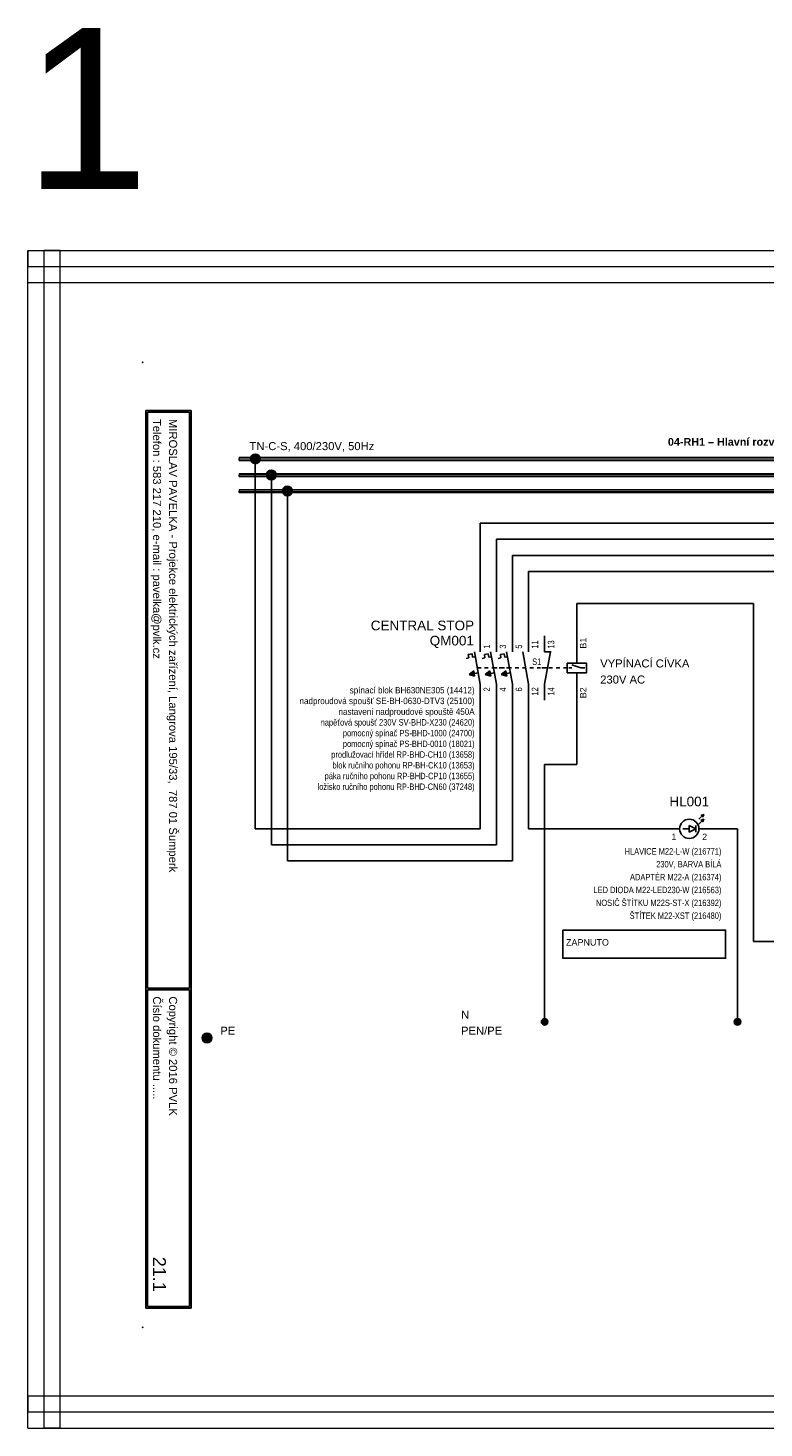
# Model space of a CAD drawing. Extents: x -1130 to 2703, y 1069 to 2560.
# Tile 4 of 31: x -386 to -157, y 2124 to 2560. Entities that reach past the tile are written whole.
import ezdxf
from ezdxf.enums import TextEntityAlignment as Align

# ---------------------------------------------------------------- set-up
doc = ezdxf.new("R2010")
doc.units = 0
doc.header["$MEASUREMENT"] = 0
doc.linetypes.add('DASHED', pattern=[0.564444, 0.282222, -0.282222])
for name, color, linetype in [('1-KRESBA', 7, 'Continuous'), ('__10-Popisy', 220, 'Continuous'), ('__Bílá', 7, 'Continuous'), ('__Oranžová', 30, 'Continuous'), ('__Rudá 010', 10, 'Continuous'), ('__Svmodrá', 4, 'Continuous'), ('__Vínová 220', 220, 'Continuous'), ('__Zelená', 3, 'Continuous'), ('__Černá 250', 7, 'Continuous')]:
    doc.layers.add(name, color=color, linetype=linetype)
doc.styles.add('Arial', font='arial.ttf')

# ---------------------------------------------------------------- blocks, each defined once
blk = doc.blocks.new('L0001A02')
at = {"linetype": 'Continuous'}
h = blk.add_hatch(color=256, dxfattribs=at)
edge = h.paths.add_edge_path()
edge.add_arc((0, 0), 1.5, 0, 360)
blk.add_circle((0, 0), 1.5)
blk = doc.blocks.new('FEVA1606')
at = {"linetype": 'Continuous'}
for points in [[(-3.5, -2), (-2.06, -0.92), (-1.77, -2.5)], [(1.5, -2), (2.94, -0.92), (3.23, -2.5)], [(6.5, -2), (7.94, -0.92), (8.23, -2.5)]]:
    blk.add_hatch(color=256, dxfattribs=at).paths.add_polyline_path(points)
for p, q in [((0, 5), (0, 10)), ((5, 5), (5, 10)), ((10, 5), (10, 10)), ((-1.82, 5), (0, -5)), ((3.18, 5), (5, -5)), ((8.18, 5), (10, -5)), ((-4.45, 2.96), (-3.57, 3.12)), ((-3.75, 4.14), (-2.56, 4.35)), ((-3.75, 4.14), (-3.57, 3.12)), ((-2.56, 4.35), (-2.38, 3.34)), ((-2.38, 3.34), (-1.54, 3.49)), ((0.55, 2.96), (1.43, 3.12)), ((1.25, 4.14), (2.44, 4.35)), ((1.25, 4.14), (1.43, 3.12)), ((2.44, 4.35), (2.62, 3.34)), ((2.62, 3.34), (3.46, 3.49)), ((5.55, 2.96), (6.43, 3.12)), ((6.25, 4.14), (7.44, 4.35)), ((6.25, 4.14), (6.43, 3.12)), ((7.44, 4.35), (7.62, 3.34)), ((7.62, 3.34), (8.46, 3.49)), ((-3.5, -2), (-2.06, -0.92)), ((-3.5, -2), (-0.64, -1.48)), ((-3.5, -2), (-1.77, -2.5)), ((-2.06, -0.92), (-1.77, -2.5)), ((1.5, -2), (2.94, -0.92)), ((1.5, -2), (4.36, -1.48)), ((1.5, -2), (3.23, -2.5)), ((2.94, -0.92), (3.23, -2.5)), ((6.5, -2), (7.94, -0.92)), ((6.5, -2), (9.36, -1.48)), ((6.5, -2), (8.23, -2.5)), ((7.94, -0.92), (8.23, -2.5)), ((0, -5), (0, -10)), ((5, -5), (5, -10)), ((10, -5), (10, -10))]:
    blk.add_line(p, q)
at = {"linetype": 'DASHED', "ltscale": 4}
blk.add_line((-0.91, 0), (9.09, 0), dxfattribs=at)
at = {"style": 'Arial'}
blk.add_attdef('POPIS', text='', height=3, dxfattribs=at).set_placement((-2, 7), align=Align.RIGHT)
at = {"style": 'Arial', "width": 0.8}
for tag, p in [('NO1', (3, 6)), ('NO2', (8, 6)), ('NO3', (13, 6))]:
    blk.add_attdef(tag, p, '', height=2, rotation=90, dxfattribs=at)
for tag, p in [('TYP', (-2, -9)), ('PROUD', (-2, -13)), ('DOPLŇ1', (-2, -17)), ('DOPLŇ2', (-2, -21))]:
    blk.add_attdef(tag, text='', height=2, dxfattribs=at).set_placement(p, align=Align.RIGHT)
for tag, p in [('CO1', (3, -6)), ('CO2', (8, -6)), ('CO3', (13, -6))]:
    blk.add_attdef(tag, text='', height=2, rotation=90, dxfattribs=at).set_placement(p, align=Align.RIGHT)
blk = doc.blocks.new('FEVA2057')
for p, q in [((0, 5), (0, 10)), ((5, 5), (5, 10)), ((-1.82, 5), (0, -5)), ((6.82, 5), (5, -5)), ((5, 5), (7, 5)), ((0, -5), (0, -10)), ((5, -5), (5, -10))]:
    blk.add_line(p, q)
at = {"linetype": 'DASHED', "ltscale": 4}
blk.add_line((-10.91, 0), (5.91, 0), dxfattribs=at)
at = {"style": 'Arial', "width": 0.8}
for tag, p in [('NO1', (3, 6)), ('NC2', (8, 6))]:
    blk.add_attdef(tag, p, '', height=2, rotation=90, dxfattribs=at)
for tag, p in [('CO1', (3, -6)), ('CO2', (8, -6))]:
    blk.add_attdef(tag, text='', height=2, rotation=90, dxfattribs=at).set_placement(p, align=Align.RIGHT)
for tag, p in [('TYP', (10, -9)), ('DOPLŇ1', (10, -13)), ('DOPLŇ2', (10, -17))]:
    blk.add_attdef(tag, p, '', height=2, dxfattribs=at)
blk = doc.blocks.new('V0085A01')
h = blk.add_hatch(color=256)
edge = h.paths.add_edge_path()
edge.add_arc((0, 0), 1, 0, 360)
blk.add_circle((0, 0), 1)
blk = doc.blocks.new('*X10')
at = {"color": 0, "linetype": 'Continuous'}
for p, q in [((988.84, 4312.56), (989.14, 4312.86)), ((988.86, 4312.54), (989.21, 4312.89)), ((988.88, 4312.52), (989.28, 4312.92)), ((988.9, 4312.5), (989.35, 4312.94)), ((988.93, 4312.47), (989.42, 4312.97)), ((988.95, 4312.45), (989.5, 4313)), ((988.97, 4312.43), (989.47, 4312.93)), ((988.99, 4312.41), (989.45, 4312.86)), ((989.36, 4312.63), (989.13, 4312.86)), ((989.37, 4312.66), (989.16, 4312.87)), ((989.38, 4312.69), (989.19, 4312.88)), ((989.4, 4312.73), (989.23, 4312.9)), ((989.41, 4312.76), (989.26, 4312.91)), ((989.42, 4312.79), (989.29, 4312.92)), ((989.43, 4312.82), (989.32, 4312.93)), ((989.45, 4312.86), (989.36, 4312.95)), ((989.46, 4312.89), (989.39, 4312.96)), ((989.47, 4312.92), (989.42, 4312.97)), ((989.48, 4312.95), (989.45, 4312.98)), ((989.5, 4312.99), (989.49, 4313)), ((988.7, 4312.7), (988.7, 4312.7)), ((989.2, 4312.2), (988.7, 4312.7)), ((988.72, 4312.68), (988.78, 4312.73)), ((989.21, 4312.24), (988.74, 4312.71)), ((988.75, 4312.65), (988.85, 4312.76)), ((988.77, 4312.63), (988.92, 4312.78)), ((989.23, 4312.27), (988.77, 4312.73)), ((988.79, 4312.61), (988.99, 4312.81)), ((989.24, 4312.3), (988.8, 4312.74)), ((988.81, 4312.59), (989.06, 4312.84)), ((989.25, 4312.33), (988.83, 4312.75)), ((989.26, 4312.37), (988.87, 4312.76)), ((989.27, 4312.4), (988.9, 4312.77)), ((989.29, 4312.43), (988.93, 4312.79)), ((989.3, 4312.46), (988.96, 4312.8)), ((989.31, 4312.5), (989, 4312.81)), ((989.02, 4312.38), (989.42, 4312.79)), ((989.32, 4312.53), (989.03, 4312.82)), ((989.04, 4312.36), (989.39, 4312.72)), ((989.34, 4312.56), (989.06, 4312.84)), ((989.06, 4312.34), (989.37, 4312.65)), ((989.08, 4312.32), (989.34, 4312.57)), ((989.35, 4312.6), (989.1, 4312.85)), ((989.11, 4312.29), (989.31, 4312.5)), ((989.13, 4312.27), (989.29, 4312.43)), ((989.15, 4312.25), (989.26, 4312.36)), ((989.17, 4312.23), (989.23, 4312.29)), ((989.2, 4312.2), (989.21, 4312.21))]:
    blk.add_line(p, q, dxfattribs=at)
blk = doc.blocks.new('MOE01004')
for p, q in [((3, 3), (4.5, 4.5)), ((4.5, 4.5), (3.7, 4.2)), ((4.5, 4.5), (4.2, 3.7)), ((-3, 0), (-10, 0)), ((0, 0), (-2, 0)), ((2, 0), (0, 1)), ((0, -1), (0, 1)), ((2, 0), (0, -1)), ((2, 1), (2, -1)), ((3, 1.5), (4.5, 3)), ((3, 0), (10, 0)), ((3.7, 4.2), (4.2, 3.7)), ((4.5, 3), (3.7, 2.7)), ((3.7, 2.7), (4.2, 2.2)), ((4.5, 3), (4.2, 2.2))]:
    blk.add_line(p, q)
blk.add_circle((0, 0), 3)
for p in [(-985, -4308.5), (-985, -4310)]:
    blk.add_blockref('*X10', p)
at = {"style": 'Arial'}
blk.add_attdef('POPIS', text='', height=3, dxfattribs=at).set_placement((0, 7), align=Align.CENTER)
blk.add_attdef('1', text='', height=2, dxfattribs=at).set_placement((-4, -3.5), align=Align.RIGHT)
blk.add_attdef('2', (4, -3.5), '', height=2, dxfattribs=at)
at = {"style": 'Arial', "width": 0.8}
for tag, p in [('TYP', (10, -8)), ('BARVA', (10, -12)), ('DOPLŇ1', (10, -16)), ('DOPLŇ2', (10, -20)), ('DOPLŇ3', (10, -24)), ('DOPLŇ4', (10, -28)), ('DOPLŇ5', (10, -32))]:
    blk.add_attdef(tag, text='', height=2, dxfattribs=at).set_placement(p, align=Align.RIGHT)
blk = doc.blocks.new('FEVA2001')
for p, q in [((0, 1.5), (0, 10)), ((-3, -1.5), (-3, 1.5)), ((-3, 1.5), (3, 1.5)), ((-1.5, 0), (-2.5, 0)), ((-1.5, 1), (1.25, 0)), ((1.25, 0), (2.5, 0)), ((3, 1.5), (3, -1.5)), ((3, -1.5), (-3, -1.5)), ((0, -1.5), (0, -10))]:
    blk.add_line(p, q)
at = {"linetype": 'DASHED', "ltscale": 4}
blk.add_line((-10.91, 0), (-3, 0), dxfattribs=at)
at = {"style": 'Arial'}
blk.add_attdef('A1', (3, 6), '', height=2, rotation=90, dxfattribs=at)
blk.add_attdef('A2', text='', height=2, rotation=90, dxfattribs=at).set_placement((3, -6), align=Align.RIGHT)
at = {"style": 'Arial', "width": 0.8}
for tag, p in [('TYP', (5, -9)), ('DOPLŇ1', (5, -13)), ('DOPLŇ2', (5, -17))]:
    blk.add_attdef(tag, p, '', height=2, dxfattribs=at)

msp = doc.modelspace()

# ---------------------------------------------------------------- linework, layer by layer
at = {"layer": '1-KRESBA'}
for p, q in [((-315, 2425.64), (-315, 2310.64)), ((-310, 2420.64), (-310, 2305.64)), ((-305, 2415.64), (-305, 2300.64)), ((-245, 2370.64), (-245, 2405.64)), ((-245, 2405.64), (5, 2405.64)), ((-240, 2370.64), (-240, 2400.64)), ((-240, 2400.64), (5, 2400.64)), ((-235, 2395.64), (-235, 2370.64)), ((-235, 2395.64), (5, 2395.64)), ((10, 2390.64), (-230, 2390.64)), ((-230, 2370.64), (-230, 2390.64)), ((-215, 2380.64), (-215, 2370.64)), ((-215, 2380.64), (-160, 2380.64)), ((-160, 2275.64), (-160, 2380.64)), ((-245, 2350.64), (-245, 2310.64)), ((-240, 2350.64), (-240, 2305.64)), ((-235, 2350.64), (-235, 2300.64)), ((-230, 2350.64), (-230, 2310.64)), ((-215, 2350.64), (-215, 2330.64)), ((-225, 2330.64), (-225, 2250.64)), ((-225, 2330.64), (-215, 2330.64)), ((-245, 2310.64), (-315, 2310.64)), ((-190, 2310.64), (-230, 2310.64)), ((-170, 2310.64), (-165, 2310.64)), ((-165, 2250.64), (-165, 2310.64)), ((-240, 2305.64), (-310, 2305.64)), ((-235, 2300.64), (-305, 2300.64)), ((-135, 2275.64), (-160, 2275.64))]:
    msp.add_line(p, q, dxfattribs=at)
at = {"layer": '__Bílá'}
for p, q in [((-335, 2440.64), (-349, 2440.64)), ((-349, 2440.64), (-349, 2161.64)), ((-335.5, 2440.14), (-348.5, 2440.14)), ((-348.5, 2440.14), (-348.5, 2261.14)), ((-335.5, 2440.14), (-335.5, 2261.14)), ((-335, 2440.64), (-335, 2161.64)), ((-335.5, 2261.14), (-348.5, 2261.14)), ((-335.5, 2260.64), (-348.5, 2260.64)), ((-348.5, 2260.64), (-348.5, 2162.14)), ((-335.5, 2260.64), (-335.5, 2162.14)), ((-335, 2161.64), (-349, 2161.64)), ((-335.5, 2162.14), (-348.5, 2162.14))]:
    msp.add_line(p, q, dxfattribs=at)
for p in [(-350, 2455.64), (-350, 2155.64)]:
    msp.add_point(p, dxfattribs=at)
at = {"layer": '__Oranžová', "lineweight": 0}
for p, q in [((-320, 2426.14), (-320, 2425.64)), ((-320, 2426.14), (35, 2426.14)), ((-320, 2425.14), (-320, 2425.64)), ((-320, 2425.64), (35, 2425.64)), ((-320, 2425.14), (35, 2425.14)), ((-320, 2421.14), (-320, 2420.64)), ((-320, 2421.14), (35, 2421.14)), ((-320, 2420.14), (-320, 2420.64)), ((-320, 2420.64), (35, 2420.64)), ((-320, 2420.14), (35, 2420.14)), ((-320, 2416.14), (-320, 2415.64)), ((-320, 2416.14), (35, 2416.14)), ((-320, 2415.14), (-320, 2415.64)), ((-320, 2415.64), (35, 2415.64)), ((-320, 2415.14), (35, 2415.14))]:
    msp.add_line(p, q, dxfattribs=at)
at = {"layer": '__Vínová 220', "lineweight": 0}
for p, q in [((-385.71, 2490.46), (-385.71, 2485.46)), ((-385.71, 2490.46), (110.69, 2490.46)), ((-385.71, 2124.38), (-385.71, 2490.46)), ((-385.71, 2490.46), (-380.71, 2490.46)), ((-380.71, 2124.38), (-380.71, 2490.46)), ((-375.71, 2490.46), (-380.71, 2490.46)), ((-375.71, 2124.38), (-375.71, 2490.46)), ((-385.71, 2480.46), (-385.71, 2485.46)), ((-385.71, 2485.46), (110.69, 2485.46)), ((-385.71, 2480.46), (110.69, 2480.46)), ((-385.71, 2134.38), (-385.71, 2129.38)), ((-385.71, 2134.38), (110.69, 2134.38)), ((-385.71, 2124.38), (-385.71, 2129.38)), ((-385.71, 2129.38), (110.69, 2129.38)), ((-385.71, 2124.38), (110.69, 2124.38)), ((-385.71, 2124.38), (-380.71, 2124.38)), ((-375.71, 2124.38), (-380.71, 2124.38))]:
    msp.add_line(p, q, dxfattribs=at)
at = {"layer": '__Černá 250'}
msp.add_lwpolyline([(-219.36, 2279.15), (-168.71, 2279.15), (-168.71, 2270.41), (-219.36, 2270.41)], close=True, dxfattribs=at)

# ---------------------------------------------------------------- block references
at = {"color": 250, "linetype": 'Continuous'}
for p in [(-225, 2250.64), (-165, 2250.64)]:
    msp.add_blockref('V0085A01', p, dxfattribs=at)
at = {"layer": '1-KRESBA'}
for p in [(-315, 2425.64), (-310, 2420.64), (-305, 2415.64), (-330, 2245.64)]:
    msp.add_blockref('L0001A02', p, dxfattribs=at)
at = {"layer": '__Černá 250'}
ref = msp.add_blockref('FEVA1606', (-245, 2360.64), dxfattribs=at)
ref.add_attrib('POPIS', 'QM001', dxfattribs={"layer": '0', "height": 3, "style": 'Arial'}).set_placement((-247, 2367.64), align=Align.RIGHT)
ref.add_attrib('CO1', '2', dxfattribs={"layer": '0', "height": 2, "rotation": 90, "style": 'Arial', "width": 0.8}).set_placement((-242, 2354.64), align=Align.RIGHT)
ref.add_attrib('NO1', '1', (-242, 2366.64), dxfattribs={"layer": '0', "height": 2, "rotation": 90, "style": 'Arial', "width": 0.8})
ref.add_attrib('CO2', '4', dxfattribs={"layer": '0', "height": 2, "rotation": 90, "style": 'Arial', "width": 0.8}).set_placement((-237, 2354.64), align=Align.RIGHT)
ref.add_attrib('NO2', '3', (-237, 2366.64), dxfattribs={"layer": '0', "height": 2, "rotation": 90, "style": 'Arial', "width": 0.8})
ref.add_attrib('CO3', '6', dxfattribs={"layer": '0', "height": 2, "rotation": 90, "style": 'Arial', "width": 0.8}).set_placement((-232, 2354.64), align=Align.RIGHT)
ref.add_attrib('NO3', '5', (-232, 2366.64), dxfattribs={"layer": '0', "height": 2, "rotation": 90, "style": 'Arial', "width": 0.8})
ref = msp.add_blockref('FEVA2057', (-230, 2360.64), dxfattribs=at)
ref.add_attrib('TYP', 'S1', (-228.87, 2361.6), dxfattribs={"layer": '0', "height": 2, "style": 'Arial', "width": 0.8})
ref.add_attrib('CO1', '12', dxfattribs={"layer": '0', "height": 2, "rotation": 90, "style": 'Arial', "width": 0.8}).set_placement((-227, 2354.64), align=Align.RIGHT)
ref.add_attrib('NO1', '11', (-227, 2366.64), dxfattribs={"layer": '0', "height": 2, "rotation": 90, "style": 'Arial', "width": 0.8})
ref.add_attrib('CO2', '14', dxfattribs={"layer": '0', "height": 2, "rotation": 90, "style": 'Arial', "width": 0.8}).set_placement((-222, 2354.64), align=Align.RIGHT)
ref.add_attrib('NC2', '13', (-222, 2366.64), dxfattribs={"layer": '0', "height": 2, "rotation": 90, "style": 'Arial', "width": 0.8})
ref = msp.add_blockref('FEVA2001', (-215, 2360.64), dxfattribs=at)
ref.add_attrib('A1', 'B1', (-212, 2366.64), dxfattribs={"layer": '0', "height": 2, "rotation": 90, "style": 'Arial'})
ref.add_attrib('A2', 'B2', dxfattribs={"layer": '0', "height": 2, "rotation": 90, "style": 'Arial'}).set_placement((-212, 2354.64), align=Align.RIGHT)
ref = msp.add_blockref('MOE01004', (-180, 2310.64), dxfattribs=at)
ref.add_attrib('POPIS', 'HL001', dxfattribs={"layer": '0', "height": 3, "style": 'Arial'}).set_placement((-180, 2317.64), align=Align.CENTER)
ref.add_attrib('TYP', 'HLAVICE M22-L-W (216771)', dxfattribs={"layer": '0', "height": 2, "style": 'Arial', "width": 0.8}).set_placement((-170, 2302.64), align=Align.RIGHT)
ref.add_attrib('BARVA', '230V, BARVA BÍLÁ', dxfattribs={"layer": '0', "height": 2, "style": 'Arial', "width": 0.8}).set_placement((-170, 2298.64), align=Align.RIGHT)
ref.add_attrib('DOPLŇ1', 'ADAPTÉR M22-A (216374)', dxfattribs={"layer": '0', "height": 2, "style": 'Arial', "width": 0.8}).set_placement((-170, 2294.64), align=Align.RIGHT)
ref.add_attrib('DOPLŇ2', 'LED DIODA M22-LED230-W (216563)', dxfattribs={"layer": '0', "height": 2, "style": 'Arial', "width": 0.8}).set_placement((-170, 2290.64), align=Align.RIGHT)
ref.add_attrib('DOPLŇ3', 'NOSIČ ŠTÍTKU M22S-ST-X (216392)', dxfattribs={"layer": '0', "height": 2, "style": 'Arial', "width": 0.8}).set_placement((-170, 2286.64), align=Align.RIGHT)
ref.add_attrib('DOPLŇ4', 'ŠTÍTEK M22-XST (216480)', dxfattribs={"layer": '0', "height": 2, "style": 'Arial', "width": 0.8}).set_placement((-170, 2282.64), align=Align.RIGHT)
ref.add_attrib('1', '1', dxfattribs={"layer": '0', "height": 2, "style": 'Arial'}).set_placement((-184, 2307.14), align=Align.RIGHT)
ref.add_attrib('2', '2', (-176, 2307.14), dxfattribs={"layer": '0', "height": 2, "style": 'Arial'})

# ---------------------------------------------------------------- texts
at = {"layer": '1-KRESBA', "color": 250, "linetype": 'Continuous', "style": 'Arial'}
for s, p in [('VYPÍNACÍ CÍVKA', (-207.7, 2360.8)), ('230V AC', (-207.7, 2355.8))]:
    msp.add_text(s, height=2.5, dxfattribs=at).set_placement(p)
at = {"layer": '1-KRESBA', "color": 250, "linetype": 'Continuous', "insert": (-246.77, 2354.74), "char_height": 2, "width": 78.8732, "attachment_point": 3, "style": 'Arial'}
msp.add_mtext('{\\W0.9;spínací blok BH630NE305 (14412)\\W0.8;\\P\\W0.9;nadproudová spoušť SE-BH-0630-DTV3 (25100)\\Pnastavení nadproudové spouště 450A\\W0.8;\\Pnapěťová spoušť 230V SV-BHD-X230 (24620)\\Ppomocný spínač PS-BHD-1000 (24700)\\Ppomocný spínač PS-BHD-0010 (18021)\\Pprodlužovací hřídel RP-BHD-CH10 (13658)\\Pblok ručního pohonu RP-BH-CK10 (13653)\\Ppáka ručního pohonu RP-BHD-CP10 (13655)\\Pložisko ručního pohonu RP-BHD-CN60 (37248)\\P }', dxfattribs=at)
at = {"layer": '__10-Popisy', "style": 'Arial'}
msp.add_text('1', height=50, dxfattribs=at).set_placement((-386.9, 2509.58))
at = {"layer": '__Bílá', "style": 'Arial'}
for s, p in [('Telefon : 583 217 210, e-mail : pavelka@pvlk.cz', (-346.82, 2438.05)), ('MIROSLAV PAVELKA - Projekce elektrických zařízení, Langrova 195/33,  787 01 Šumperk', (-341.82, 2438.05)), ('Číslo dokumentu .....', (-346.82, 2258.55)), ('Copyright © 2016 PVLK', (-341.82, 2258.55))]:
    msp.add_text(s, height=2.5, rotation=270, dxfattribs=at).set_placement(p)
at = {"layer": '__Bílá', "insert": (-186.64, 2429.7), "char_height": 3, "attachment_point": 7, "style": 'Arial'}
msp.add_mtext('\\fArial|b1|i0|c0|p34;\\H2.4;04-RH1 – Hlavní rozváděč NOVÉ NÁSTROJÁRNY\\fArial|b0|i0|c0|p34;\\H2.5;\\P', dxfattribs=at)
at = {"layer": '__Oranžová', "lineweight": 0, "style": 'Arial'}
msp.add_text('TN-C-S, 400/230V, 50Hz', height=2.5, dxfattribs=at).set_placement((-316.79, 2428.36))
at = {"layer": '__Rudá 010', "style": 'Arial'}
msp.add_text('CENTRAL STOP', height=3, dxfattribs=at).set_placement((-279.08, 2372.36))
at = {"layer": '__Rudá 010', "insert": (-218.35, 2276.34), "char_height": 2, "width": 52.9658, "attachment_point": 1, "style": 'Arial'}
msp.add_mtext('ZAPNUTO', dxfattribs=at)
at = {"layer": '__Svmodrá', "linetype": 'Continuous', "style": 'Arial'}
msp.add_text('N', height=2.5, dxfattribs=at).set_placement((-251, 2251.64))
at = {"layer": '__Vínová 220', "style": 'Arial'}
msp.add_attdef('21.1', text='F.1.201', height=4, rotation=270, dxfattribs=at).set_placement((-346.82, 2166.73), align=Align.RIGHT)
at = {"layer": '__Zelená', "linetype": 'Continuous', "style": 'Arial'}
for s, p in [('PE', (-325.89, 2246.64)), ('PEN/PE', (-251, 2246.64))]:
    msp.add_text(s, height=2.5, dxfattribs=at).set_placement(p)

doc.saveas('drawing.dxf')
